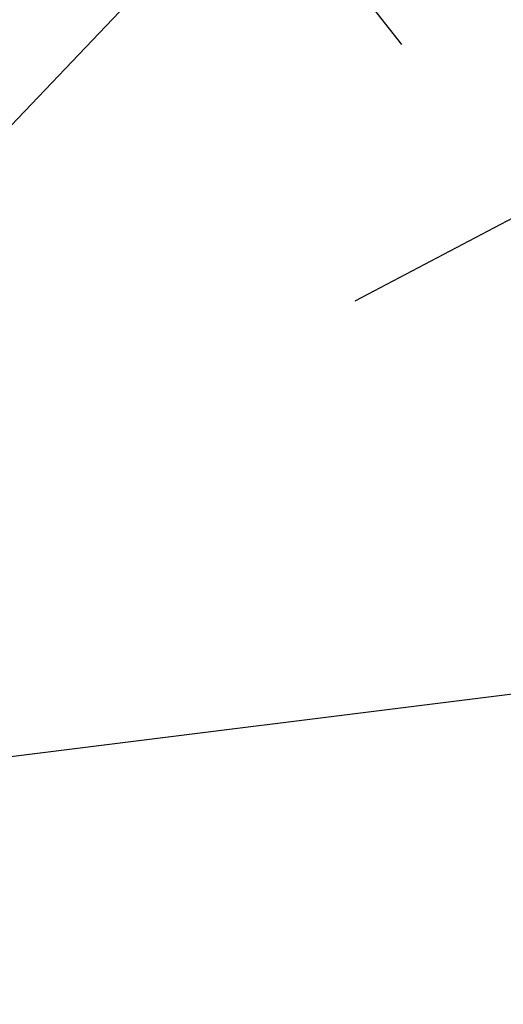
# Model space of a CAD drawing. Extents: x 446224 to 446791, y 446199 to 447379.
# Tile 71 of 113: x 446382.55 to 446384.44, y 447146.02 to 447149.88. Entities that reach past the tile are written whole.
import ezdxf

# ---------------------------------------------------------------- set-up
doc = ezdxf.new("R2010")
doc.units = 0
doc.header["$LTSCALE"] = 2
doc.header["$MEASUREMENT"] = 0
doc.linetypes.add('AUSGEZOGEN', pattern=[0])
doc.linetypes.add('GESTRICH-X2', pattern=[1.5, 1, -0.5])
for name, color, linetype in [('BOESCHG', 250, 'AUSGEZOGEN'), ('DB-Autohof', 15, 'CONTINUOUS'), ('STROMLTG', 4, 'AUSGEZOGEN')]:
    doc.layers.add(name, color=color, linetype=linetype)

msp = doc.modelspace()

# ---------------------------------------------------------------- linework, layer by layer
at = {"layer": 'BOESCHG'}
msp.add_lwpolyline([(446480.167, 447162.8939, 0.000901), (446482.3856, 447143.3234, 0.006832), (446482.718, 447140.748, 0.000544), (446482.7459, 447140.5546, 0.000007), (446485.0918, 447124.3992, 0.000282), (446486.2005, 447116.7954, 0.000162), (446488.145, 447103.541)], format="xyb", dxfattribs=at)
at = {"layer": 'DB-Autohof', "linetype": 'Continuous'}
for p, q in [((446381.8135, 447148.7343), (446383.3899, 447150.3868)), ((446385.207, 447149.4913), (446383.8613, 447148.7796)), ((446385.4792, 447147.3661), (446382.0419, 447146.935))]:
    msp.add_line(p, q, dxfattribs=at)
at = {"layer": 'STROMLTG', "linetype": 'GESTRICH-X2', "flags": 128}
msp.add_lwpolyline([(446387.7273, 447145.0487), (446382.3392, 447151.9784)], dxfattribs=at)

doc.saveas('drawing.dxf')
